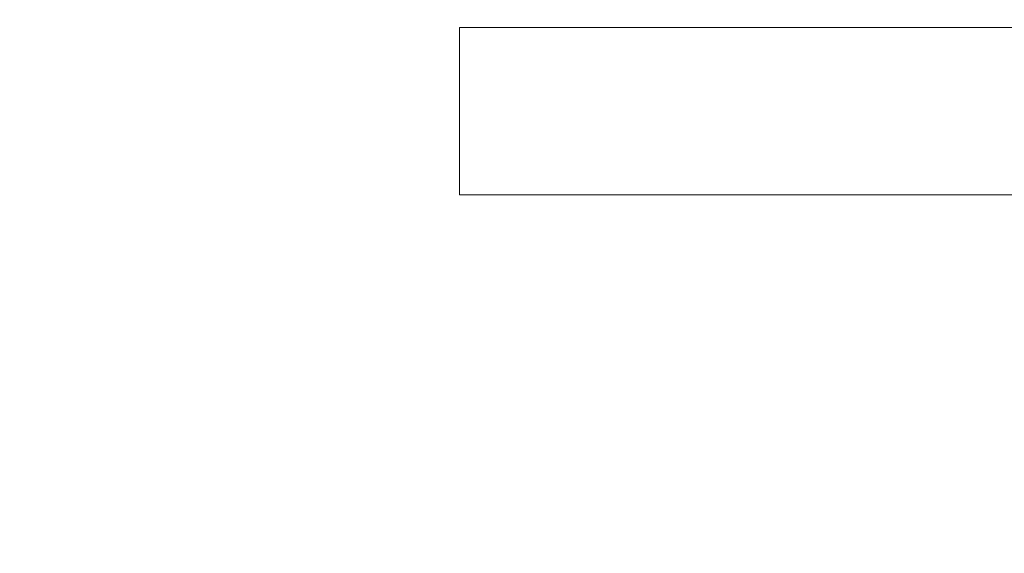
# Model space of a CAD drawing. Header units: centimetres. Extents: x -16053 to 7031, y -7778 to 254.
# Tile 36 of 256: x -10900 to -10754, y -4662 to -4584. Entities that reach past the tile are written whole.
import ezdxf

# ---------------------------------------------------------------- set-up
doc = ezdxf.new("R2010")
doc.units = ezdxf.units.CM
doc.header["$MEASUREMENT"] = 0
doc.layers.add('konstrukcja', color=250, linetype='CONTINUOUS', lineweight=15)

msp = doc.modelspace()

# ---------------------------------------------------------------- linework, layer by layer
at = {"layer": 'konstrukcja', "linetype": 'Continuous'}
for points in [[(-10834.844, -4584.731), (-10713.023, -4584.731)], [(-10834.844, -4584.731), (-10834.844, -4609.447)], [(-10834.844, -4609.447), (-10747.744, -4609.447)]]:
    msp.add_lwpolyline(points, dxfattribs=at)

doc.saveas('drawing.dxf')
